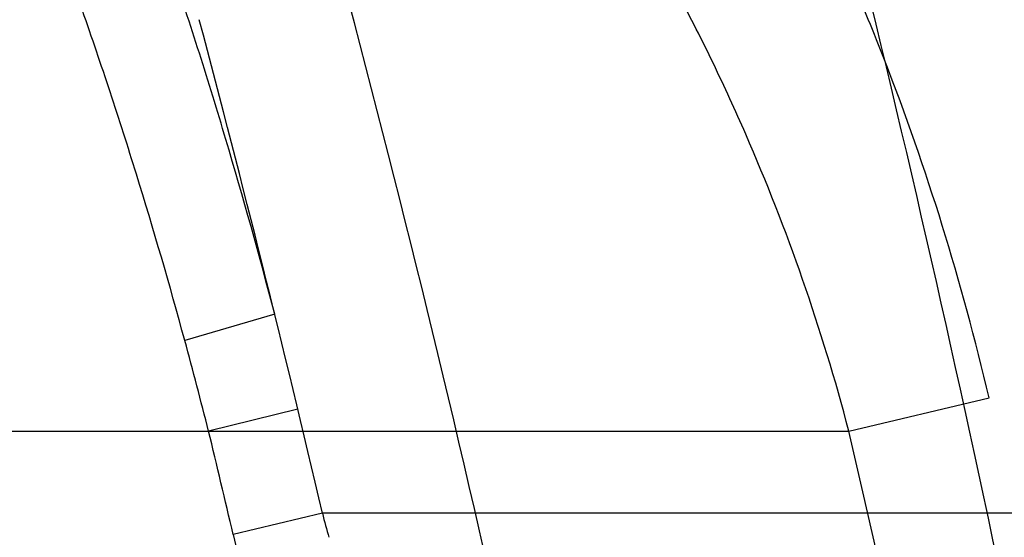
# Model space of a CAD drawing. Header units: millimetres. Extents: x 0 to 297, y 0 to 210.
# Tile 99 of 256: x 141.7184 to 141.7453, y 93.6817 to 93.6958. Entities that reach past the tile are written whole.
import ezdxf

# ---------------------------------------------------------------- set-up
doc = ezdxf.new("R2010")
doc.units = ezdxf.units.MM
doc.header["$LTSCALE"] = 16.335
doc.layers.get('0').update_dxf_attribs({"linetype": 'CONTINUOUS'})
for name, color, linetype in [('01_GLOBAL', 7, 'CONTINUOUS'), ('INTFCLR_1', 7, 'CONTINUOUS'), ('INTFCLR_144815', 7, 'CONTINUOUS')]:
    doc.layers.add(name, color=color, linetype=linetype)

msp = doc.modelspace()

# ---------------------------------------------------------------- linework, layer by layer
at = {"color": 7, "linetype": 'Continuous'}
msp.add_circle((142.5788034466, 92.2083412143), 3.42, dxfattribs=at)
at = {"color": 9, "linetype": 'Continuous'}
msp.add_arc((142.5788034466, 92.2083412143), 3.3761688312, 92.9674534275, 177.0325465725, dxfattribs=at)
at = {"layer": '01_GLOBAL', "color": 7, "linetype": 'Continuous'}
msp.add_circle((142.5788034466, 92.2083412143), 3.465, dxfattribs=at)
at = {"layer": 'INTFCLR_1', "color": 9, "linetype": 'Continuous'}
for p, q in [((141.7253905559, 93.6877906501), (141.7229346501, 93.68706587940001)), ((141.7410849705, 93.68459283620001), (141.7449178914, 93.6854962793)), ((141.7260234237, 93.68518973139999), (141.7235833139, 93.684592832)), ((141.264551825, 93.6845928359), (141.7410849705, 93.6845928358)), ((141.7266979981, 93.6823428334), (141.7242572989, 93.6817623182)), ((141.7585536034, 93.6823428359), (141.7266979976, 93.6823428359)), ((141.7242572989, 93.6817623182), (141.7244103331, 93.68110316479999))]:
    msp.add_line(p, q, dxfattribs=at)
at = {"layer": 'INTFCLR_1', "color": 6, "linetype": 'Continuous'}
for centre, radius, start, end in [((141.273551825, 93.5765928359), 0.5431065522, 270, 90.00000002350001), ((141.273551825, 93.5765928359), 0.5161422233, 270, 90.00000002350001), ((141.273551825, 93.5765928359), 0.4693968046, 12.6566595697, 15.0858372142), ((141.2740641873, 93.5765943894), 0.4648226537, 13.1501060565, 14.8652191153), ((141.7365437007, 93.6846422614), 0.0101106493, 193.1455974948, 197.0042349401)]:
    msp.add_arc(centre, radius, start, end, dxfattribs=at)
at = {"layer": 'INTFCLR_1', "color": 9, "linetype": 'Continuous'}
for centre, radius, start, end in [((141.5904248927, 93.6509878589), 0.1373333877, 14.1638873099, 15.230564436), ((141.2753516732, 93.5763671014), 0.4611121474, 13.2127445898, 13.5742858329), ((141.2778760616, 93.5765928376), 0.475632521, 346.8756062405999, 13.1243934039)]:
    msp.add_arc(centre, radius, start, end, dxfattribs=at)
for points, knots in [([(141.7564146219, 93.4086508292), (141.7574831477, 93.41155839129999), (141.7595771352, 93.4174295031), (141.7635668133, 93.42933601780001), (141.7700402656, 93.45070775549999), (141.7760428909, 93.4757920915), (141.7800065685, 93.49821100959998), (141.7816728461, 93.5096585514), (141.7825328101, 93.5162796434), (141.7845176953, 93.5329021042), (141.7865801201, 93.56130459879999), (141.786249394, 93.5948145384), (141.7846909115, 93.6165304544), (141.783710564, 93.6265576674), (141.7829887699, 93.6332267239), (141.7807586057, 93.6512265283), (141.7756949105, 93.6800492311), (141.7683980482, 93.70818923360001), (141.7631787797, 93.72489102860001), (141.7612158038, 93.7308650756), (141.7582294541, 93.7396651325), (141.7514922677, 93.75806300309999), (141.7398577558, 93.7850653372), (141.7266081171, 93.8105758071), (141.7173713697, 93.8262776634), (141.7130543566, 93.8332672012), (141.7101864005, 93.83782329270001), (141.7024300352, 93.84980584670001), (141.6894327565, 93.86819606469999), (141.6713790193, 93.8905837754), (141.6560874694, 93.9073650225), (141.64540551, 93.9180914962), (141.6394993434, 93.9237707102), (141.6313044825, 93.931429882), (141.6198341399, 93.9414587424), (141.6074179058, 93.951189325), (141.5999877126, 93.9564732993), (141.5969902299, 93.95850233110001), (141.595231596, 93.95966887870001), (141.5931919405, 93.96097975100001), (141.5909359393, 93.9623581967), (141.5889565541, 93.9634935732), (141.587260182, 93.9643827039), (141.5858677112, 93.96502951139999), (141.5847587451, 93.9654250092), (141.5839916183, 93.9656040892), (141.5833474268, 93.9655067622), (141.5832219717, 93.96490050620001), (141.5835311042, 93.9642303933), (141.5840679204, 93.963301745), (141.5849352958, 93.96213278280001), (141.5860911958, 93.9607075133), (141.587545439, 93.9590358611), (141.5892822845, 93.9571169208), (141.5909074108, 93.95536848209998), (141.5923395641, 93.9538455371), (141.5948337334, 93.9512100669), (141.5989725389, 93.94688354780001), (141.6073909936, 93.9380497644), (141.6165855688, 93.9281391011), (141.6249614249, 93.9186667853), (141.6301387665, 93.9126434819), (141.6384641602, 93.90275559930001), (141.6512098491, 93.88673181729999), (141.6679191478, 93.8634190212), (141.680013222, 93.8443873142), (141.6879313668, 93.83084055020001), (141.6933038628, 93.8213126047), (141.702572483, 93.8039212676), (141.7149508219, 93.7776586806), (141.7234902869, 93.75576266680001), (141.7274621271, 93.7444100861)], [0, 0, 0, 0, 0.0103790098, 0.0208837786, 0.0420711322, 0.08518383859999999, 0.1071959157, 0.1183352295, 0.1239409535, 0.1295662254, 0.1744257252, 0.2192335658, 0.2417179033, 0.2473538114, 0.2529901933, 0.2641930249, 0.3081221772, 0.3509242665, 0.3614865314, 0.3667493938, 0.3719931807, 0.3926229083, 0.4323809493, 0.4704125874, 0.488853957, 0.4934075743, 0.4979380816, 0.506891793, 0.541232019, 0.5733300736, 0.6031972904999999, 0.6172524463, 0.624045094, 0.6306497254, 0.6548348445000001, 0.6750681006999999, 0.6834748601, 0.6853777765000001, 0.68719583, 0.6905456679, 0.6935010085, 0.6960526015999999, 0.698191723, 0.6999112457, 0.7012080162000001, 0.7020916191, 0.7026257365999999, 0.703100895, 0.7038825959, 0.7050751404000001, 0.7066972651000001, 0.7087491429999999, 0.7112254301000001, 0.7141189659, 0.7174213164, 0.7192231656, 0.7211235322, 0.729579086, 0.7392841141, 0.7620097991, 0.7748694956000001, 0.7816475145, 0.7886215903, 0.818178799, 0.8502213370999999, 0.88468242, 0.8936821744, 0.9027945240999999, 0.9213302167, 0.9597016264, 1, 1, 1, 1]), ([(141.589474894, 93.9635928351), (141.5901302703, 93.9635927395), (141.5934664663, 93.96227294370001), (141.5972968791, 93.9600325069), (141.6010154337, 93.95769364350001), (141.6028021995, 93.9565296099), (141.6058484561, 93.95450638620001), (141.6133970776, 93.94924141), (141.6260174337, 93.93955065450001), (141.6376862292, 93.9295595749), (141.6460232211, 93.9219302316), (141.6520280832, 93.91627713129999), (141.6628847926, 93.9056050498), (141.6784293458, 93.8889099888), (141.6967876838, 93.8666341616), (141.7100118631, 93.8483278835), (141.7179037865, 93.83639944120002), (141.7208202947, 93.8318664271), (141.7252087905, 93.8249149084), (141.734595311, 93.80930459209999), (141.748064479, 93.7839377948), (141.7598995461, 93.7570716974), (141.766753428, 93.7387640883), (141.7697904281, 93.7300101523), (141.7717861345, 93.7240691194), (141.7770905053, 93.7074658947), (141.7845086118, 93.67948795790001), (141.7896594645, 93.6508151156), (141.7919274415, 93.6329110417), (141.7926613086, 93.62627893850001), (141.793657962, 93.61630821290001), (141.795242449, 93.59471460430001), (141.7955788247, 93.5613875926), (141.7934815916, 93.5331432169), (141.7914638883, 93.5166159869), (141.7905895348, 93.51003151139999), (141.788895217, 93.4986462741), (141.7848639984, 93.4763451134), (141.7787596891, 93.4513974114), (141.7721799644, 93.4301501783), (141.768123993, 93.4183101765), (141.7659952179, 93.41247182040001), (141.7649089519, 93.40958046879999)], [0, 0, 0, 0, 0.0031306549, 0.0166311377, 0.0214593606, 0.0240790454, 0.0268205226, 0.0389267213, 0.0680356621, 0.1027866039, 0.1122691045, 0.1220183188, 0.1421809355, 0.1849822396, 0.2309158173, 0.2799873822, 0.2927706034, 0.2992370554, 0.3057353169, 0.3320403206, 0.3862319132, 0.4428084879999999, 0.4721383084, 0.4795908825, 0.487069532, 0.5020757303, 0.5628487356, 0.6251729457, 0.6410612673, 0.6490543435, 0.6570463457, 0.6889269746, 0.7524526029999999, 0.8160592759, 0.8240370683, 0.8319876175, 0.8477879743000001, 0.8790177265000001, 0.9402188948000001, 0.970317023, 0.9852457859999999, 1, 1, 1, 1]), ([(141.7253905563, 93.6877906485), (141.724973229, 93.6893901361), (141.7243076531, 93.6917758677), (141.7233398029, 93.6949255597), (141.7218420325, 93.6995075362), (141.71935493, 93.70610872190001), (141.7163531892, 93.7124181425), (141.7141387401, 93.7163786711), (141.7126401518, 93.71889539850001), (141.7099336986, 93.7230254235), (141.7056479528, 93.7283995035), (141.7011888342, 93.7325606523), (141.6980236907, 93.734972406), (141.695867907, 93.73648312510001), (141.6919530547, 93.73889649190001), (141.6859110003, 93.74171273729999), (141.6801357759, 93.7434979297), (141.6761363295, 93.74444243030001), (141.6733675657, 93.74502009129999), (141.6683827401, 93.7458769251), (141.6610182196, 93.74667350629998), (141.653474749, 93.74705854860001), (141.6480509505, 93.74718271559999), (141.6448667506, 93.74721970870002), (141.6399940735, 93.7472449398), (141.6326138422, 93.74717676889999), (141.6226920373, 93.74696573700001), (141.6160338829, 93.74678616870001), (141.6126829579, 93.7466869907)], [0, 0, 0, 0, 0.0346278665, 0.051871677, 0.0690216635, 0.135606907, 0.1994957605, 0.215141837, 0.2306514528, 0.2608466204, 0.3185308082, 0.3741944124, 0.3880448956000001, 0.4018755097, 0.4293241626, 0.4842905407, 0.5409817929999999, 0.5556132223, 0.5703744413, 0.6002237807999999, 0.6615312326, 0.7254044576, 0.7584008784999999, 0.7751754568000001, 0.7921112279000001, 0.8604747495, 0.9297738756, 1, 1, 1, 1]), ([(141.7274621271, 93.7444100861), (141.7315912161, 93.73260804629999), (141.7390893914, 93.7083558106), (141.7462276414, 93.6771830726), (141.7497519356, 93.6563636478), (141.7511690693, 93.6465420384), (141.7520562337, 93.63993331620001), (141.7542266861, 93.62172821), (141.7563129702, 93.5917074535), (141.7560193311, 93.56158016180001), (141.75492511, 93.5431617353), (141.7544248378, 93.53644044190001), (141.7535799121, 93.5264371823), (141.7512498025, 93.5051367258), (141.7458257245, 93.4730218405), (141.7391945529, 93.44635307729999), (141.7346932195, 93.43104762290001), (141.7328673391, 93.4250457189), (141.7295794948, 93.4147503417), (141.7226337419, 93.3948776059), (141.7115361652, 93.3677887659), (141.7001192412, 93.3445285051), (141.6927555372, 93.3309518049), (141.6900841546, 93.32616319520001), (141.6861147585, 93.3191771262), (141.6775648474, 93.3047783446), (141.6639972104, 93.28405809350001), (141.6473654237, 93.26144055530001), (141.6353721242, 93.2466858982), (141.6284582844, 93.2385874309), (141.6258517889, 93.2355648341), (141.6214530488, 93.2305373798), (141.6133270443, 93.2214911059), (141.6044845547, 93.2120682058), (141.5965053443, 93.2037254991), (141.5917239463, 93.1987068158), (141.5879282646, 93.1946089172), (141.5854794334, 93.19177211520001), (141.5841304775, 93.1899788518), (141.5835709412, 93.18902726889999), (141.5832318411, 93.1883445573), (141.5833749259, 93.1874561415), (141.5852684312, 93.18784244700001), (141.5873513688, 93.1888408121), (141.5911230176, 93.19087984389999), (141.5947207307, 93.1931715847), (141.5976748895, 93.1951401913), (141.5995705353, 93.1964436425), (141.602756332, 93.1986733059), (141.6078515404, 93.20240372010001), (141.6149715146, 93.20793848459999), (141.62561538, 93.21669735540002), (141.6351418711, 93.22524116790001), (141.6434777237, 93.2332353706), (141.649452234, 93.23913163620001), (141.6602195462, 93.2502334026), (141.6755659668, 93.26754542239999), (141.6935858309, 93.2905631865), (141.7064887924, 93.3094194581), (141.7141583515, 93.3216829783), (141.7169899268, 93.32634221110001), (141.721250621, 93.3334910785), (141.7303494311, 93.3495428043), (141.743335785, 93.375597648), (141.7522698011, 93.3973723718), (141.7564146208, 93.40865082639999)], [0, 0, 0, 0, 0.0419354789, 0.08505031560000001, 0.1071497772, 0.1127379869, 0.1183317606, 0.1295131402, 0.1742263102, 0.2191466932, 0.230445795, 0.2361065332, 0.241751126, 0.2641147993, 0.3079545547, 0.3508736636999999, 0.3561840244, 0.3614616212, 0.3719139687, 0.3924297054, 0.4320526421, 0.4700131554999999, 0.4792642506, 0.483852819, 0.4884035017, 0.5062126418, 0.5400088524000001, 0.5714206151, 0.6003317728, 0.6037560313, 0.6071340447, 0.6137178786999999, 0.6261602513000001, 0.6479155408, 0.6570536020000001, 0.6648783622, 0.6711643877, 0.6757843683, 0.6774462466, 0.6786751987, 0.6794900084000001, 0.6799813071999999, 0.6813020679, 0.6842478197, 0.6888651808, 0.6950795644, 0.6987591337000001, 0.70073729, 0.7027989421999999, 0.7117993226, 0.7219139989, 0.7330405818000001, 0.7580265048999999, 0.7648041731, 0.7717766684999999, 0.7861782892, 0.816667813, 0.8493175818, 0.8841610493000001, 0.8932352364, 0.8978283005, 0.9024468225, 0.9211469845, 0.9596997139, 1, 1, 1, 1]), ([(141.7229346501, 93.6870658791), (141.7225203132, 93.6885902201), (141.7218596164, 93.6908635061), (141.7209005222, 93.6938639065), (141.7194166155, 93.69823298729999), (141.7169546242, 93.7045300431), (141.7139955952, 93.7105420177), (141.7118172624, 93.71431676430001), (141.7103415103, 93.7167193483), (141.7076752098, 93.7206670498), (141.7034603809, 93.7258064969), (141.6990952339, 93.7297841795), (141.6959998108, 93.7320950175), (141.6938889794, 93.73354677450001), (141.6900556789, 93.73586962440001), (141.6841506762, 93.73858959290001), (141.6785147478, 93.7403304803), (141.6746112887, 93.7412595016), (141.6719096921, 93.74183220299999), (141.6670470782, 93.7426860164), (141.6598660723, 93.74350723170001), (141.6525099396, 93.74393946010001), (141.6472212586, 93.7441077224), (141.6441167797, 93.7441727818), (141.6393662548, 93.74424232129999), (141.632170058, 93.7442490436), (141.6224934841, 93.74414930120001), (141.6159991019, 93.74404697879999), (141.61273008, 93.74398991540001)], [0, 0, 0, 0, 0.0341067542, 0.0511005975, 0.068008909, 0.1337310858, 0.1969343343, 0.2124407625, 0.2278215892, 0.257805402, 0.3152480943, 0.3708921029, 0.3847695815, 0.3986396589, 0.4261925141, 0.481455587, 0.5385040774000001, 0.553232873, 0.5680896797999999, 0.5981246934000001, 0.6597952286, 0.7240152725, 0.7571801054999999, 0.774039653, 0.7910593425, 0.8597607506, 0.9294066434, 1, 1, 1, 1]), ([(141.5894748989, 93.1895928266), (141.5892979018, 93.1895928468), (141.5888645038, 93.1896782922), (141.5888868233, 93.190457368), (141.5893505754, 93.1912589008), (141.5901524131, 93.1924502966), (141.5913747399, 93.19393289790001), (141.5929802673, 93.19575471), (141.5949656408, 93.1978911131), (141.5971947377, 93.2002239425), (141.5996190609, 93.2027196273), (141.6031782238, 93.2063557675), (141.6105296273, 93.21384324), (141.6195432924, 93.22320786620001), (141.6278287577, 93.2322027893), (141.6323134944, 93.2372021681), (141.6349707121, 93.240207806), (141.642015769, 93.24825737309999), (141.6542358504, 93.2629238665), (141.6711890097, 93.2854196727), (141.6850238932, 93.3060388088), (141.6937443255, 93.3203727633), (141.6977917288, 93.32732574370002), (141.7005148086, 93.332090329), (141.7080176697, 93.34559306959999), (141.7196527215, 93.3687304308), (141.7309710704, 93.39569854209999), (141.7380553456, 93.41548603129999), (141.7414080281, 93.4257353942), (141.74326968, 93.43170979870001), (141.7478571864, 93.44693850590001), (141.754617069, 93.4734775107), (141.7601493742, 93.50545404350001), (141.7625257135, 93.5266628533), (141.7633872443, 93.5366215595), (141.7638973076, 93.5433123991), (141.7650129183, 93.56164671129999), (141.7653124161, 93.591641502), (141.7631848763, 93.6215275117), (141.7609722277, 93.63964749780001), (141.7600677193, 93.64622607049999), (141.758622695, 93.65600410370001), (141.7550282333, 93.6767350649), (141.7477475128, 93.7077732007), (141.7401050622, 93.7319029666), (141.7358975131, 93.7436438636)], [0, 0, 0, 0, 0.0008731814, 0.0017184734, 0.0032338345, 0.0055641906, 0.008732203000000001, 0.0127298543, 0.0175349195, 0.0231216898, 0.028646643, 0.0346996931, 0.0482229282, 0.0804128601, 0.09881585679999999, 0.1085510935, 0.1135452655, 0.1186072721, 0.1613234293, 0.207686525, 0.2575125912, 0.2837456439, 0.2904463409, 0.297201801, 0.3108185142, 0.3666506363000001, 0.4248611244, 0.4549770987, 0.470314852, 0.4780577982, 0.4858479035, 0.548777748, 0.6130125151, 0.6457681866, 0.6540348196, 0.6623247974, 0.6788712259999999, 0.7446474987, 0.8101274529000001, 0.8265054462, 0.8346996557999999, 0.8428862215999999, 0.8752668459, 0.9384715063, 1, 1, 1, 1]), ([(141.7449178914, 93.6854962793), (141.7445486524, 93.6870835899), (141.7437011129, 93.6902022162), (141.7423787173, 93.694001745), (141.7411714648, 93.6969382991), (141.7398904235, 93.69975635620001), (141.7381353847, 93.703095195), (141.736149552, 93.70622191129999), (141.7344440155, 93.7085443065), (141.7318779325, 93.71171622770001), (141.7289807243, 93.7145423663), (141.7258063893, 93.7168923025), (141.7236874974, 93.71829130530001), (141.7198488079, 93.7204088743), (141.7157062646, 93.721909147), (141.7120515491, 93.72277845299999), (141.7095364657, 93.7232666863), (141.7049750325, 93.723859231), (141.7010060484, 93.7239502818), (141.6983405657, 93.72387709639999)], [0, 0, 0, 0, 0.0736783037, 0.1459642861, 0.18172594, 0.2171910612, 0.2858878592, 0.3520712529, 0.3844359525, 0.4161009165, 0.5365327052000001, 0.5657771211, 0.5946184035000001, 0.6512644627, 0.7636610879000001, 0.7922337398, 0.8211066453, 0.8794481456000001, 1, 1, 1, 1]), ([(141.7410849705, 93.68459283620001), (141.7407177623, 93.6859891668), (141.7398784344, 93.68873430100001), (141.7385775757, 93.69206755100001), (141.7373956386, 93.6946443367), (141.7361380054, 93.69712486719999), (141.7344170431, 93.7000653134), (141.7324811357, 93.7028097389), (141.7308218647, 93.704848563), (141.7283055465, 93.7076614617), (141.7254838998, 93.71014752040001), (141.7224238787, 93.71220603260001), (141.7203653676, 93.7134462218), (141.7166282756, 93.7153293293), (141.7126306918, 93.7166576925), (141.709107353, 93.7174420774), (141.706676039, 93.71788315), (141.7022708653, 93.7184343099), (141.6984415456, 93.7185380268), (141.6958671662, 93.7184930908)], [0, 0, 0, 0, 0.0701429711, 0.1392985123, 0.1736599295, 0.2078369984, 0.2743812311, 0.3389829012, 0.370778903, 0.4020358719, 0.5223382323, 0.5518983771, 0.5811774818, 0.6390375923, 0.7549036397, 0.7844765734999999, 0.8144030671, 0.8749126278, 1, 1, 1, 1])]:
    msp.add_open_spline(points, degree=3, knots=knots, dxfattribs=at)
at = {"layer": 'INTFCLR_1', "color": 6, "linetype": 'Continuous'}
for points, knots in [([(141.6277114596, 93.9635928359), (141.62722335, 93.9635928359), (141.6272941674, 93.9616186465), (141.6286240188, 93.9602168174), (141.6303773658, 93.9574436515), (141.6330579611, 93.9541787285), (141.636536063, 93.9498851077), (141.6409148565, 93.9446589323), (141.6460561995, 93.938503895), (141.6515635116, 93.9318371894), (141.6570035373, 93.92513003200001), (141.6620669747, 93.9187433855), (141.6667156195, 93.9127488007), (141.6709428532, 93.907173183), (141.6747632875, 93.9020253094), (141.678203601, 93.89729346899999), (141.6812975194, 93.892957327), (141.684076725, 93.8889918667), (141.6865629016, 93.8853864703), (141.6887839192, 93.8821174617), (141.6907670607, 93.879157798), (141.6925435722, 93.87647309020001), (141.6941233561, 93.874058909), (141.6955259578, 93.8718932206), (141.6967707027, 93.86995357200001), (141.6978866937, 93.8681999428), (141.6988796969, 93.86662771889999), (141.6997620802, 93.86522135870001), (141.7005836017, 93.8639042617), (141.7014128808, 93.86256652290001), (141.7023097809, 93.86111046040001), (141.7032931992, 93.8595026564), (141.7043734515, 93.85772284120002), (141.7055619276, 93.8557478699), (141.706875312, 93.8535443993), (141.7083246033, 93.8510862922), (141.7099237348, 93.84834019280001), (141.7116817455, 93.8452798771), (141.7136163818, 93.8418602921), (141.7157436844, 93.8380349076), (141.7180830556, 93.833744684), (141.7206593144, 93.82891480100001), (141.7234900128, 93.82347305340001), (141.726590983, 93.8173359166), (141.7299816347, 93.810401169), (141.7336899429, 93.8025259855), (141.7377398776, 93.7935382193), (141.7421529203, 93.78321811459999), (141.7469453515, 93.7713014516), (141.7521299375, 93.7574106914), (141.7576364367, 93.74122679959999), (141.7631009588, 93.7231958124), (141.7681397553, 93.7040775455), (141.7724835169, 93.68473862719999), (141.7760959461, 93.6653468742), (141.7789762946, 93.645979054), (141.7811396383, 93.6266321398), (141.78259316, 93.6073517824), (141.7833500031, 93.5881192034), (141.7834187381, 93.5689647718), (141.782807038, 93.54987085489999), (141.7815194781, 93.5308399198), (141.7795595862, 93.51188722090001), (141.7769236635, 93.4929746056), (141.7736112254, 93.47412732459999), (141.7696058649, 93.4553044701), (141.7649044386, 93.43652991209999), (141.7595680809, 93.41806413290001), (141.7539109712, 93.4008043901), (141.7483372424, 93.3854818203), (141.7431614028, 93.3723954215), (141.7384031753, 93.3611505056), (141.7340415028, 93.3514143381), (141.7300563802, 93.34293319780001), (141.7264192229, 93.3354991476), (141.7231040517, 93.3289574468), (141.7200858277, 93.32318225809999), (141.7173473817, 93.3180790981), (141.7148681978, 93.3135654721), (141.7126227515, 93.30956018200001), (141.7105887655, 93.305996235), (141.7087453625, 93.3028169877), (141.7070795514, 93.29998482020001), (141.705579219, 93.29746570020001), (141.7042282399, 93.2952218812), (141.7030062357, 93.2932118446), (141.701896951, 93.29140311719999), (141.7008702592, 93.2897422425), (141.6998448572, 93.28809591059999), (141.698741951, 93.2863382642), (141.697495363, 93.2843681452), (141.6960930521, 93.28217288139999), (141.6945138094, 93.27972619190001), (141.6927331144, 93.2769994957), (141.6907308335, 93.2739717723), (141.6884841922, 93.27062245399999), (141.6859642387, 93.26692415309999), (141.6831423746, 93.2628508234), (141.6799866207, 93.2583791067), (141.6764721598, 93.2534967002), (141.6725652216, 93.248182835), (141.668231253, 93.2424190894), (141.6634587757, 93.2362207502), (141.6582464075, 93.2296072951), (141.6526341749, 93.2226555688), (141.646910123, 93.21570810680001), (141.6415439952, 93.20927720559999), (141.6369559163, 93.20380754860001), (141.633315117, 93.19932400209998), (141.6305101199, 93.19592415), (141.6286771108, 93.1930397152), (141.6273060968, 93.1916061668), (141.6272194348, 93.1895928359), (141.6277114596, 93.1895928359)], [0, 0, 0, 0, 0.0017146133, 0.0041239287, 0.0077631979, 0.0127375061, 0.019147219, 0.0271011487, 0.0367138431, 0.0473099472, 0.0574795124, 0.0670486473, 0.07593967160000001, 0.0841262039, 0.0916267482, 0.0984583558, 0.1046766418, 0.1103381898, 0.1154683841, 0.1200606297, 0.1242209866, 0.1279830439, 0.1313690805, 0.1343557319, 0.1370466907, 0.1394649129, 0.141657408, 0.1435788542, 0.1452969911, 0.147110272, 0.1491076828, 0.1513042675, 0.1537308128, 0.1564212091, 0.1594011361, 0.1627417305, 0.1664450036, 0.1705638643, 0.1751393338, 0.1802462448, 0.1859394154, 0.1923045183, 0.1994748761, 0.2074861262, 0.2164579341, 0.2265900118, 0.2380620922, 0.2510852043, 0.2660147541, 0.2831767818, 0.3031618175, 0.3260557, 0.3493456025, 0.3725974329, 0.3956655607, 0.4186206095, 0.4413650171, 0.4640353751, 0.4865253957, 0.5089623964, 0.531306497, 0.5536180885, 0.5759523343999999, 0.598223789, 0.6206818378, 0.6431588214, 0.6658101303, 0.6886542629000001, 0.710664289, 0.7296002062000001, 0.7459208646, 0.7600932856, 0.7724882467, 0.7833944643, 0.793008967, 0.8015592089, 0.8091555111, 0.8158987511, 0.8219029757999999, 0.8272448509, 0.832028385, 0.8363175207, 0.8401542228, 0.8435703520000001, 0.8466171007, 0.8493545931, 0.8518335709, 0.8540704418, 0.8562135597, 0.8586467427, 0.8613594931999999, 0.864403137, 0.8677972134, 0.87158895, 0.8758429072, 0.8805481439, 0.8857559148, 0.8915631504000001, 0.8979547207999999, 0.9049814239, 0.9126947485, 0.9211229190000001, 0.9303127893, 0.9401736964, 0.9507020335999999, 0.9616958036, 0.9717974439, 0.9801138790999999, 0.9868020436, 0.9920080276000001, 0.9957951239, 0.9982716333, 1, 1, 1, 1]), ([(141.6277114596, 93.1895928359), (141.628171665, 93.1895928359), (141.6293857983, 93.19006169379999), (141.6315047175, 93.19118839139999), (141.6344755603, 93.1931057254), (141.6382959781, 93.1958294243), (141.6430293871, 93.1994736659), (141.6486619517, 93.204090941), (141.6548706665, 93.2094848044), (141.6611699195, 93.2152477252), (141.6671157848, 93.2209450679), (141.6725640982, 93.22637349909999), (141.6775235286, 93.2314965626), (141.6820174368, 93.23628843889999), (141.6860792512, 93.24074344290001), (141.6897364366, 93.2448601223), (141.6930192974, 93.248641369), (141.695970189, 93.25211257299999), (141.6986132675, 93.2552811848), (141.7009775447, 93.25816358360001), (141.7030883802, 93.2607771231), (141.7049778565, 93.2631493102), (141.7066938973, 93.26533073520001), (141.7083843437, 93.267503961), (141.7101852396, 93.2698473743), (141.7120971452, 93.2723692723), (141.7139888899, 93.2749001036), (141.7158471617, 93.2774191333), (141.7177807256, 93.2800762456), (141.719921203, 93.2830619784), (141.7223135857, 93.2864552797), (141.7249869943, 93.2903210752), (141.7279695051, 93.29472983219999), (141.7312859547, 93.2997545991), (141.7349620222, 93.3054853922), (141.739037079, 93.3120481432), (141.7435494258, 93.3195877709), (141.7485344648, 93.32828125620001), (141.7540294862, 93.3383627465), (141.760066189, 93.3501066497), (141.766684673, 93.36392390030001), (141.7737557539, 93.3800111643), (141.780825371, 93.39786298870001), (141.7874356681, 93.4166847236), (141.7933066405, 93.4357633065), (141.7983875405, 93.454912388), (141.8026952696, 93.4741114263), (141.8062277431, 93.4932588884), (141.8090134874, 93.5124067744), (141.811058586, 93.53147350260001), (141.8123825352, 93.5504894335), (141.8129971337, 93.5694357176), (141.8129122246, 93.5883156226), (141.8121342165, 93.6071403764), (141.8106673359, 93.62589803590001), (141.8085112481, 93.6445966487), (141.8056642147, 93.6632334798), (141.8021262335, 93.68178000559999), (141.7978831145, 93.7002777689), (141.7929277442, 93.71870359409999), (141.7872355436, 93.7370788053), (141.7808222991, 93.75530999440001), (141.7739442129, 93.77270942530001), (141.7670434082, 93.78846903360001), (141.7605810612, 93.8020326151), (141.7546880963, 93.8135696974), (141.7493295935, 93.823472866), (141.7444701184, 93.8320171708), (141.7400702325, 93.83943301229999), (141.7360941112, 93.8458959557), (141.7325006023, 93.8515538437), (141.7292596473, 93.8565142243), (141.726339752, 93.8608753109), (141.7237187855, 93.86470654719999), (141.7213647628, 93.8680818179), (141.7192605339, 93.87104888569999), (141.717372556, 93.87367216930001), (141.7156764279, 93.8759981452), (141.7140548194, 93.87819543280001), (141.7123690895, 93.88045363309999), (141.7105117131, 93.88291035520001), (141.7085985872, 93.8854056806), (141.7066793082, 93.8878747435), (141.7047357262, 93.8903431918), (141.7026024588, 93.8930148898), (141.7002196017, 93.8959525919), (141.69755058, 93.8991866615), (141.6945697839, 93.9027308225), (141.6912418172, 93.90660370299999), (141.6875371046, 93.9108152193), (141.6834171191, 93.91537787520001), (141.6788518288, 93.92028969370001), (141.6738154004, 93.9255385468), (141.6682758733, 93.9311042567), (141.6622344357, 93.93693821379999), (141.6557918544, 93.9428789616), (141.6493931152, 93.94847737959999), (141.6435362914, 93.95331061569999), (141.6386043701, 93.9571286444), (141.6346411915, 93.9599686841), (141.6315795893, 93.9619541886), (141.6294126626, 93.96311226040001), (141.6281767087, 93.9635928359), (141.6277114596, 93.9635928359)], [0, 0, 0, 0, 0.0015510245, 0.0042404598, 0.008161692, 0.0134191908, 0.0200669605, 0.0282845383, 0.0379646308, 0.04778133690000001, 0.0570562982, 0.0657163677, 0.0737008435, 0.0810864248, 0.08785639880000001, 0.09401872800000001, 0.09964461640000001, 0.1047327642, 0.1093734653, 0.1135510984, 0.1172970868, 0.1206958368, 0.1237721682, 0.1266512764, 0.1299751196, 0.1337328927, 0.1373171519, 0.1406241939, 0.1442827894, 0.1483924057, 0.1530055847, 0.1582756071, 0.1642330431, 0.1709447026, 0.1785661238, 0.1871788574, 0.1969791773, 0.2081785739, 0.2209513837, 0.2356728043, 0.2526768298, 0.2725784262, 0.2948857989, 0.3173719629, 0.3397942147, 0.362144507, 0.3841260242, 0.4060931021, 0.4277499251, 0.4493238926, 0.4707068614, 0.4919794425, 0.5131973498, 0.5343237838, 0.5554641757, 0.5765947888, 0.5977467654, 0.6189899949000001, 0.6402145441, 0.6616941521, 0.6832817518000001, 0.7050322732, 0.7268136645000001, 0.7463228, 0.7630041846, 0.7774428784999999, 0.7899800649, 0.8009502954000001, 0.8105690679, 0.8190401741, 0.8265233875, 0.8331581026, 0.8390096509, 0.8442114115, 0.8488026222, 0.8528784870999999, 0.8564706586, 0.8596954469, 0.8625805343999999, 0.8656744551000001, 0.8691928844, 0.8729603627, 0.8762716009, 0.879732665, 0.8835489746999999, 0.8877941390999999, 0.8924809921, 0.8976810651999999, 0.9034017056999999, 0.9096904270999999, 0.916584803, 0.9241199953, 0.932290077, 0.9411002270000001, 0.9505839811, 0.960593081, 0.9706330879, 0.9792338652, 0.9861845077, 0.991642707, 0.9956806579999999, 0.9984319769, 1, 1, 1, 1])]:
    msp.add_open_spline(points, degree=3, knots=knots, dxfattribs=at)
at = {"layer": 'INTFCLR_144815', "color": 6, "linetype": 'Continuous'}
for radius in [0.5743020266, 0.5472855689]:
    msp.add_circle((141.273551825, 93.5765928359), radius, dxfattribs=at)
for radius, start, end in [(0.7917112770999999, 313.9937911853, 154.5150993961), (0.7647112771, 312.9543589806, 154.5144414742), (0.73941501, 282.2440355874, 71.2863570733), (0.5834285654, 308.490992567, 51.50900743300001), (0.6104450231, 316.9838592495, 43.0161407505), (0.5760164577, 313.9992414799, 46.00075850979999)]:
    msp.add_arc((141.273551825, 93.5765928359), radius, start, end, dxfattribs=at)
at = {"layer": 'INTFCLR_144815', "color": 9, "linetype": 'Continuous'}
for centre, radius, start, end in [((141.273551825, 93.5765928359), 0.7345008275, 292.4997540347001, 54.0964566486), ((141.2735550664, 93.5765943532), 0.6625959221, 292.4997540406, 54.09645665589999), ((141.2735749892, 93.5765983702), 0.6513931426, 311.2505121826, 48.7494878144), ((141.2735518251, 93.5765928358), 0.5937131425, 314.0862202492, 45.9137797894), ((141.273551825, 93.5765928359), 0.5795156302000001, 313.8592910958, 46.1407088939), ((141.273551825, 93.5765928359), 0.5757241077, 314.0319604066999, 45.9680396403)]:
    msp.add_arc(centre, radius, start, end, dxfattribs=at)
at = {"layer": 'INTFCLR_144815', "color": 6, "linetype": 'Continuous'}
for points, knots in [([(141.8173538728, 93.5765928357), (141.8173538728, 93.5794212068), (141.8173118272, 93.58507865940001), (141.8171225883, 93.5935644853), (141.8168070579, 93.60205032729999), (141.8163650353, 93.6105362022), (141.8157962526, 93.61902194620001), (141.8151003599, 93.62750751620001), (141.8142769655, 93.63599250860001), (141.8133255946, 93.64447672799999), (141.8122457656, 93.6529594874), (141.8110369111, 93.66144038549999), (141.8096985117, 93.66991834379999), (141.8082299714, 93.6783925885), (141.8066308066, 93.6868615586), (141.8049004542, 93.6953240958), (141.8030385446, 93.70377809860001), (141.80104466, 93.7122218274), (141.7989186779, 93.72065246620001), (141.7966604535, 93.7290675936), (141.7942702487, 93.73746360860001), (141.7917483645, 93.74583724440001), (141.789095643, 93.7541839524), (141.7863130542, 93.762499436), (141.7834022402, 93.7707781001), (141.7803651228, 93.77901440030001), (141.7772043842, 93.7872016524), (141.7739232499, 93.79533281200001), (141.7705257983, 93.8033998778), (141.767016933, 93.8113941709), (141.763402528, 93.81930619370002), (141.7596895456, 93.82712558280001), (141.7558861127, 93.83484115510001), (141.7520015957, 93.8424409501), (141.7480466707, 93.84991227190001), (141.744033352, 93.8572417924), (141.7399749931, 93.86441567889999), (141.7358862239, 93.87141979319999), (141.7317828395, 93.8782399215), (141.7276816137, 93.8848620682), (141.7236000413, 93.8912727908), (141.7195560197, 93.89745955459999), (141.7155674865, 93.9034110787), (141.7116520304, 93.9091176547), (141.7078264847, 93.9145714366), (141.7041065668, 93.91976662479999), (141.7005065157, 93.9246996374), (141.6970389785, 93.92936893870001), (141.6937149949, 93.93377478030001), (141.690544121, 93.9379188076), (141.6875338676, 93.941804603), (141.6846894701, 93.9454377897), (141.6820136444, 93.94882619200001), (141.6795073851, 93.95197874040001), (141.6771704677, 93.9549048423), (141.6750020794, 93.95761363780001), (141.6730008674, 93.9601140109), (141.6711651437, 93.962414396), (141.669493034, 93.9645226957), (141.6679826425, 93.96644604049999), (141.666632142, 93.9681910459), (141.6654391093, 93.9697636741), (141.6644023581, 93.97117020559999), (141.6635160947, 93.972414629), (141.6627882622, 93.97350604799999), (141.6621863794, 93.9744363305), (141.6617182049, 93.9753981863), (141.6610997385, 93.9761994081), (141.6615040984, 93.97708787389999), (141.6617698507, 93.97709267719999)], [0, 0, 0, 0, 0.0193136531, 0.0386315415, 0.05795820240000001, 0.0772974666, 0.0966541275, 0.1160313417, 0.1354339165, 0.1548642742, 0.1743271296, 0.1938240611, 0.2133596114, 0.2329339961, 0.2525510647, 0.2722100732, 0.2919141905, 0.3116608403, 0.3314519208, 0.351283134, 0.3711547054, 0.3910601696, 0.4109974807, 0.4309575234, 0.4509352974, 0.4709189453, 0.4908990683, 0.5108615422, 0.5307908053, 0.5506690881, 0.5704756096, 0.5901867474, 0.6097758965, 0.6292133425, 0.6484663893, 0.6674992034, 0.6862731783, 0.7047472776, 0.7228785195, 0.7406226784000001, 0.7579352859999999, 0.7747726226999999, 0.7910927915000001, 0.8068568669, 0.8220298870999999, 0.8365818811, 0.8504883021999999, 0.8637310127, 0.8762964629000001, 0.8881752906, 0.8993620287, 0.9098612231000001, 0.9196832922, 0.928844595, 0.9373624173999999, 0.9452545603, 0.952538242, 0.9592315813, 0.9653514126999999, 0.970913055, 0.9759307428, 0.980418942, 0.9843915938, 0.9878631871, 0.9908472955, 0.9933569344, 0.9954053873, 0.9981850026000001, 1, 1, 1, 1]), ([(141.6746009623, 93.1760929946), (141.6743294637, 93.1760979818), (141.6739346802, 93.1770195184), (141.6745467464, 93.1778388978), (141.6750158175, 93.17883374), (141.6756162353, 93.1797931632), (141.6763427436, 93.18091902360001), (141.6772268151, 93.1822020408), (141.6782605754, 93.1836515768), (141.6794495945, 93.1852715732), (141.6807951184, 93.18706860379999), (141.6822994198, 93.18904864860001), (141.6839649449, 93.1912193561), (141.6857956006, 93.1935906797), (141.6877946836, 93.1961725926), (141.6899625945, 93.1989721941), (141.6922956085, 93.2019921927), (141.6947877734, 93.2052332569), (141.6974360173, 93.20870055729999), (141.7002434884, 93.21240829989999), (141.7032142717, 93.2163732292), (141.7063442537, 93.22060254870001), (141.7096232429, 93.2250961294), (141.7130388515, 93.22985135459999), (141.7165811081, 93.2348694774), (141.7202374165, 93.2401484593), (141.7239937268, 93.2456843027), (141.7278347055, 93.251470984), (141.731743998, 93.2575005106), (141.735704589, 93.26376313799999), (141.7396991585, 93.2702476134), (141.7437104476, 93.2769414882), (141.7477216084, 93.28383147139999), (141.7517165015, 93.2909037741), (141.7556799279, 93.2981444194), (141.7595977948, 93.3055395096), (141.7634572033, 93.3130754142), (141.767246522, 93.3207389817), (141.7709553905, 93.32851766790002), (141.7745746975, 93.3363996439), (141.7780965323, 93.3443738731), (141.7815140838, 93.35243008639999), (141.7848215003, 93.3605586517), (141.7880144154, 93.3687521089), (141.7910827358, 93.3769863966), (141.7940232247, 93.38525192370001), (141.7968372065, 93.39355072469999), (141.7995279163, 93.40189302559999), (141.8020958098, 93.4102817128), (141.8045374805, 93.4187064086), (141.8068514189, 93.42716225), (141.8090350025, 93.4356385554), (141.811086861, 93.444127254), (141.8130074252, 93.4526268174), (141.8147973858, 93.4611370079), (141.8164574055, 93.4696578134), (141.8179878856, 93.4781882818), (141.8193889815, 93.4867260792), (141.8206608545, 93.49526836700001), (141.8218038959, 93.5038134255), (141.8228186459, 93.5123607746), (141.8237055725, 93.5209097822), (141.8244651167, 93.5294599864), (141.8250976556, 93.5380107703), (141.8256035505, 93.54656205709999), (141.825983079, 93.55511352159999), (141.8262364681, 93.5636652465), (141.8263638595, 93.57221696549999), (141.8263653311, 93.5807687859), (141.8262408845, 93.58932047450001), (141.825990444, 93.5978721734), (141.8256138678, 93.6064236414), (141.8251109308, 93.61497493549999), (141.8244813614, 93.6235256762), (141.8237248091, 93.6320757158), (141.8228408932, 93.64062454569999), (141.821829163, 93.64917180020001), (141.8206891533, 93.6577167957), (141.8194203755, 93.6662587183), (141.8180223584, 93.67479645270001), (141.8164946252, 93.6833288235), (141.8148367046, 93.6918545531), (141.8130483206, 93.7003713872), (141.8111294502, 93.708876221), (141.8090801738, 93.7173660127), (141.8069004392, 93.7258386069), (141.8045900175, 93.7342926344), (141.8021489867, 93.7427256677), (141.7995780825, 93.7511333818), (141.7968786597, 93.7595102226), (141.794052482, 93.76785030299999), (141.7911015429, 93.7761479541), (141.7880284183, 93.78439680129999), (141.7848363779, 93.7925896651), (141.7815294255, 93.8007186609), (141.7781123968, 93.8087751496), (141.7745910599, 93.8167496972), (141.7709722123, 93.8246320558), (141.7672637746, 93.83241116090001), (141.7634748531, 93.84007518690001), (141.7596157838, 93.8476116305), (141.7556981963, 93.85500733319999), (141.7517349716, 93.8622486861), (141.7477402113, 93.8693217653), (141.7437291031, 93.8762126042), (141.7397177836, 93.8829074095), (141.7357230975, 93.8893928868), (141.7317622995, 93.8956565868), (141.7278527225, 93.90168723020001), (141.7240113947, 93.9074750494), (141.7202546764, 93.9130120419), (141.7165979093, 93.9182921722), (141.7130551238, 93.92331147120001), (141.7096387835, 93.92806808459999), (141.7063596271, 93.93256220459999), (141.7032265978, 93.9367959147), (141.7002468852, 93.9407729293), (141.6974259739, 93.9444983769), (141.6947677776, 93.947978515), (141.6922747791, 93.9512204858), (141.689948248, 93.9542320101), (141.6877884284, 93.957021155), (141.6857947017, 93.9595961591), (141.6839658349, 93.96196516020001), (141.6823001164, 93.9641361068), (141.6807955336, 93.9661165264), (141.6794499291, 93.96791362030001), (141.6782609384, 93.9695336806), (141.6772266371, 93.97098359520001), (141.6763438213, 93.9722659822), (141.6756133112, 93.9733940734), (141.6750243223, 93.9743472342), (141.6745991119, 93.9751992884), (141.6741632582, 93.9759468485), (141.6741898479, 93.9770851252), (141.6746009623, 93.97709267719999)], [0, 0, 0, 0, 0.0009311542, 0.0023661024, 0.0034197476, 0.004708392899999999, 0.006238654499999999, 0.0080169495, 0.0100497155, 0.0123440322, 0.0149074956, 0.0177478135, 0.0208710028, 0.0242896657, 0.0280205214, 0.0320682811, 0.0364316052, 0.0411066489, 0.04608797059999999, 0.0513925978, 0.0570544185, 0.0630770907, 0.069434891, 0.0761294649, 0.08315356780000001, 0.09049758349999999, 0.0981493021, 0.1060937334, 0.1143137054, 0.1227901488, 0.1315025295, 0.1404294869, 0.1495493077, 0.1588404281, 0.1682819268, 0.1778537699, 0.1875370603, 0.197314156, 0.207168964, 0.217086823, 0.2270545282, 0.2370604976, 0.2470942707, 0.2571461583, 0.2672135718, 0.2772260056, 0.2872285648, 0.2972614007, 0.3072826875, 0.3173107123, 0.3273382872, 0.3373435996, 0.3473246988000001, 0.3572841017, 0.367223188, 0.3771444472, 0.387051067, 0.3969410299, 0.4068119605, 0.4166652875, 0.4265028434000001, 0.4363264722, 0.4461370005, 0.4559367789, 0.4657270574, 0.4755104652, 0.4852884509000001, 0.4950636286, 0.5048374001, 0.5146124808, 0.5243903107, 0.5341735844, 0.5439637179, 0.5537632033, 0.5635732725, 0.5733961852, 0.5832332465, 0.5930862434, 0.6029564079, 0.6128446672, 0.6227518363, 0.6326790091, 0.6426268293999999, 0.6525927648, 0.6625749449, 0.6725742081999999, 0.6825911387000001, 0.6926266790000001, 0.7026779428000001, 0.7127386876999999, 0.7228052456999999, 0.7328732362, 0.7429368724, 0.7529895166, 0.7630233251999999, 0.7730292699, 0.7829971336, 0.7929151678, 0.8027701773, 0.8125475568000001, 0.8222311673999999, 0.8318035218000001, 0.8412455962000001, 0.8505374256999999, 0.8596580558, 0.8685859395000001, 0.8772993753, 0.8857769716, 0.8939982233, 0.9019439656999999, 0.9095970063, 0.9169424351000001, 0.9239679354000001, 0.9306640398, 0.9370242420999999, 0.9430448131, 0.9487246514, 0.9540648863, 0.9590688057, 0.9637413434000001, 0.9680887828, 0.9721183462, 0.9758379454, 0.9792560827, 0.9823810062, 0.9852211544, 0.9877847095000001, 0.9900792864, 0.992112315, 0.993890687, 0.995421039, 0.9967097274, 0.9977633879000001, 0.9985900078, 1, 1, 1, 1]), ([(141.6367999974, 93.9635928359), (141.6364399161, 93.9635928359), (141.6363255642, 93.96223278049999), (141.6372569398, 93.961163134), (141.63838536, 93.9592337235), (141.640177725, 93.9569395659), (141.6424921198, 93.95397263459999), (141.6453817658, 93.950439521), (141.6488464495, 93.9462393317), (141.6528933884, 93.9413522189), (141.6575677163, 93.93566622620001), (141.6628623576, 93.9291331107), (141.6687637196, 93.92169221), (141.6752395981, 93.91329443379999), (141.6822044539, 93.9039472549), (141.6895907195, 93.89362696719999), (141.6972639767, 93.88240246), (141.7051198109, 93.8703058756), (141.7130153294, 93.8574437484), (141.7208404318, 93.84389146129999), (141.7284773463, 93.82976390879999), (141.7358420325, 93.8151435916), (141.7428534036, 93.8001349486), (141.7494631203, 93.78480120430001), (141.755622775, 93.7692287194), (141.7613102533, 93.75346066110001), (141.7665038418, 93.7375560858), (141.7711928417, 93.7215559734), (141.7753772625, 93.70547850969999), (141.7790480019, 93.6893825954), (141.7822197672, 93.6732368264), (141.7848866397, 93.6571045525), (141.7870606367, 93.6409506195), (141.7887417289, 93.6248260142), (141.7899368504, 93.6087188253), (141.7906506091, 93.59264376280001), (141.7908088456, 93.5819393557), (141.7908088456, 93.5765928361)], [0, 0, 0, 0, 0.0025344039, 0.005901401, 0.0109295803, 0.0177704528, 0.0265540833, 0.0373505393, 0.04991676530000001, 0.0648695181, 0.0820131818, 0.1017234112, 0.1240566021, 0.1488553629, 0.1763609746, 0.2060970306, 0.2381748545, 0.2720515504, 0.3076064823, 0.3443876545, 0.3821831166, 0.4206251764, 0.4595934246, 0.4987613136, 0.5381325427, 0.5774437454, 0.6167240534, 0.6558745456, 0.6947773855, 0.7336358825, 0.7720551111, 0.8105726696, 0.8487051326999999, 0.8867612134, 0.9246626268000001, 0.9623689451, 1, 1, 1, 1]), ([(141.6876600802, 93.9635928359), (141.6873876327, 93.9635928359), (141.6869901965, 93.9626640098), (141.6875708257, 93.9618304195), (141.6880138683, 93.96081402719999), (141.6885845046, 93.9598337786), (141.6892758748, 93.95868324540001), (141.6901180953, 93.95737211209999), (141.6911032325, 93.9558912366), (141.6922361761, 93.95423713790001), (141.693517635, 93.95240368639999), (141.6949495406, 93.9503850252), (141.696533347, 93.9481745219), (141.6982702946, 93.94576541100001), (141.7001613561, 93.9431504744), (141.702206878, 93.9403225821), (141.7044067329, 93.93727439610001), (141.7067598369, 93.9339990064), (141.7092643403, 93.9304896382), (141.7119171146, 93.9267403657), (141.7147138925, 93.9227459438), (141.7176489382, 93.9185023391), (141.7207150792, 93.9140067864), (141.7239035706, 93.9092581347), (141.7272041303, 93.90425699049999), (141.7306050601, 93.8990057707), (141.7340933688, 93.8935087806), (141.737654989, 93.8877721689), (141.7412750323, 93.881803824), (141.7449380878, 93.87561318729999), (141.7486285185, 93.8692110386), (141.7523307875, 93.8626091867), (141.7560297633, 93.8558201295), (141.759710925, 93.848856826), (141.7633605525, 93.841732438), (141.7669658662, 93.83446010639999), (141.7705151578, 93.82705267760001), (141.7739978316, 93.81952255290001), (141.7774044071, 93.81188158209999), (141.7807265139, 93.8041409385), (141.7839568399, 93.7963110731), (141.7870890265, 93.7884017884), (141.7901177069, 93.7804219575), (141.7930382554, 93.77237995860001), (141.7958469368, 93.7642830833), (141.7985405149, 93.75613842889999), (141.8011165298, 93.74795190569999), (141.8035728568, 93.7397293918), (141.8059080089, 93.7314755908), (141.8081207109, 93.7231952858), (141.8102101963, 93.71489212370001), (141.8121758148, 93.70656992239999), (141.814017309, 93.698231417), (141.8157344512, 93.6898796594), (141.8173273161, 93.68151664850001), (141.8187959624, 93.67314474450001), (141.8201406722, 93.66476527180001), (141.8213616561, 93.6563800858), (141.8224592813, 93.6479900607), (141.823433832, 93.6395966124), (141.8242856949, 93.6312001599), (141.8250151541, 93.62280178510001), (141.8256225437, 93.6144016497), (141.8261081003, 93.60600059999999), (141.8264720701, 93.59759857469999), (141.826714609, 93.58919624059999), (141.8268358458, 93.5807934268), (141.8268358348, 93.5723907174), (141.8267145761, 93.56398791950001), (141.8264720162, 93.55558560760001), (141.8261080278, 93.5471836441), (141.8256224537, 93.5387826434), (141.8250150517, 93.5303826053), (141.8242855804, 93.5219843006), (141.823433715, 93.5135879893), (141.8224591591, 93.5051946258), (141.8213615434, 93.496804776), (141.8201405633, 93.4884196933), (141.818795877, 93.48004042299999), (141.8173272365, 93.4716685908), (141.8157344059, 93.4633057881), (141.8140172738, 93.4549540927), (141.8121758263, 93.4466158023), (141.8102102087, 93.43829360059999), (141.8081207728, 93.4299906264), (141.805908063, 93.4217102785), (141.8035729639, 93.4134566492), (141.801116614, 93.4052340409), (141.7985406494, 93.3970476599), (141.7958470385, 93.38890288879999), (141.7930384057, 93.3808061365), (141.7901178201, 93.3727640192), (141.7870891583, 93.3647842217), (141.7839569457, 93.3568748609), (141.7807266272, 93.34904500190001), (141.7774045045, 93.3413043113), (141.7739979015, 93.33366327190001), (141.7705152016, 93.3261330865), (141.7669658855, 93.3187256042), (141.7633605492, 93.3114532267), (141.759710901, 93.30432879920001), (141.7560297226, 93.2973654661), (141.7523307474, 93.29057641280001), (141.748628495, 93.2839745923), (141.7449380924, 93.2775724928), (141.7412750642, 93.27138190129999), (141.737655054, 93.2654136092), (141.7340934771, 93.2596770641), (141.7306052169, 93.25418014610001), (141.7272043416, 93.24892900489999), (141.7239038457, 93.2439279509), (141.7207154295, 93.2391794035), (141.7176493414, 93.23468391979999), (141.7147143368, 93.23044036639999), (141.7119175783, 93.226445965), (141.7092648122, 93.2226966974), (141.7067603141, 93.2191873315), (141.7044071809, 93.2159118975), (141.702207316, 93.21286369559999), (141.700161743, 93.2100357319), (141.6982706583, 93.2074207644), (141.6965336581, 93.2050115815), (141.6949498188, 93.2028010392), (141.6935178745, 93.2007823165), (141.6922363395, 93.1989487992), (141.691103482, 93.19729470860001), (141.6901178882, 93.1958135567), (141.6892769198, 93.1945030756), (141.6885816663, 93.193350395), (141.6880221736, 93.19237622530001), (141.6876198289, 93.19150727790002), (141.6872095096, 93.190741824), (141.687244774, 93.1895928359), (141.6876600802, 93.1895928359)], [0, 0, 0, 0, 0.0009748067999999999, 0.0024843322, 0.0035889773, 0.0049377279, 0.0065370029, 0.0083930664, 0.0105121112, 0.0129009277, 0.0155662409, 0.0185155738, 0.0217561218, 0.0252958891, 0.029142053, 0.0333024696, 0.0377835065, 0.0425919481, 0.0477324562, 0.0532095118, 0.059024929, 0.0651792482, 0.071670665, 0.0784946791, 0.0856442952, 0.09310988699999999, 0.1008792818, 0.1089378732, 0.1172690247, 0.1258543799, 0.1346742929, 0.1437082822, 0.1529356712, 0.1623360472, 0.1718891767, 0.1815756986, 0.1913773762, 0.2012771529, 0.211259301, 0.2213094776, 0.2314148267, 0.2415638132, 0.2517458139, 0.2619526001, 0.2721754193, 0.2824085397, 0.2926450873, 0.3028812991, 0.3131119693, 0.3233349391, 0.3335463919, 0.3437455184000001, 0.3539296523, 0.3640990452, 0.3742517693, 0.3843890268, 0.3945097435, 0.4046157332, 0.4147062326, 0.4247836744, 0.4348478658, 0.4449015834, 0.4549448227, 0.4649806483, 0.4750093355, 0.4850340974, 0.4950553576, 0.5050763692, 0.5150976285, 0.5251223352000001, 0.5351510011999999, 0.5451866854, 0.5552299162, 0.5652834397, 0.5753475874, 0.5854247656, 0.5955152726, 0.6056208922, 0.6157416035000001, 0.6258785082, 0.6360313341, 0.6462002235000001, 0.6563845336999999, 0.6665832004, 0.6767949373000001, 0.6870173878, 0.6972484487, 0.7074841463, 0.7177211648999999, 0.7279537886, 0.7381770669, 0.7483834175, 0.7585658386, 0.7687147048, 0.7788200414, 0.7888703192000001, 0.7988525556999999, 0.8087524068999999, 0.8185541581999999, 0.8282407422, 0.8377939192, 0.8471943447, 0.8564217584, 0.8654556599, 0.8742755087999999, 0.8828608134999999, 0.8911918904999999, 0.8992503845, 0.907019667, 0.9144851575, 0.9216346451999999, 0.9284584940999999, 0.9349497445, 0.9411040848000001, 0.9469194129, 0.9523964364, 0.9575370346, 0.9623454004, 0.9668266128, 0.9709869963, 0.9748333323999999, 0.9783730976, 0.9816137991, 0.9845631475, 0.9872286, 0.9896174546, 0.9917366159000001, 0.9935927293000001, 0.995192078, 0.9965408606, 0.9976455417, 0.9985140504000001, 1, 1, 1, 1]), ([(141.8279920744, 93.5765928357), (141.8279920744, 93.57961106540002), (141.8279453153, 93.5856482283), (141.827734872, 93.5947032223), (141.8273840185, 93.6037574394), (141.8268925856, 93.61281042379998), (141.8262603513, 93.6218615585), (141.8254870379, 93.63091022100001), (141.8245723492, 93.63995544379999), (141.8235159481, 93.6489963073), (141.8223175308, 93.65803137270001), (141.8209767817, 93.6670592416), (141.8194934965, 93.6760778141), (141.8178674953, 93.6850850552), (141.8160988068, 93.6940780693), (141.8141875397, 93.7030540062), (141.8121341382, 93.7120089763), (141.8099392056, 93.72093909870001), (141.8076038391, 93.7298392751), (141.8051294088, 93.73870433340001), (141.8025179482, 93.7475277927), (141.7997719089, 93.7563029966), (141.7968945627, 93.76502200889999), (141.7938898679, 93.7736763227), (141.7907627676, 93.7822562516), (141.7875191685, 93.79075127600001), (141.7841661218, 93.79914982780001), (141.7807119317, 93.8074392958), (141.7771662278, 93.81560611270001), (141.773540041, 93.8236358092), (141.7698458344, 93.83151314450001), (141.7660975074, 93.83922225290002), (141.7623103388, 93.8467468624), (141.7585008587, 93.85407058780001), (141.7546866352, 93.86117730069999), (141.750885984, 93.8680515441), (141.7471176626, 93.8746788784), (141.743400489, 93.88104627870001), (141.7397529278, 93.8871425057), (141.7361926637, 93.8929584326), (141.7327361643, 93.8984873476), (141.7293986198, 93.9037246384), (141.7261938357, 93.90866760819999), (141.7231341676, 93.9133152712), (141.7202295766, 93.9176694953), (141.7174873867, 93.9217350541), (141.714912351, 93.92551930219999), (141.712507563, 93.92903072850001), (141.7102748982, 93.9322783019), (141.7082153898, 93.9352709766), (141.7063294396, 93.93801741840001), (141.7046169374, 93.9405260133), (141.7030776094, 93.9428040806), (141.7017103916, 93.944859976), (141.7005155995, 93.9466963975), (141.6994879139, 93.9483318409), (141.6986378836, 93.9497350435), (141.6979277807, 93.95102086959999), (141.6972633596, 93.9522383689), (141.6964914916, 93.9544142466), (141.697273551, 93.9544278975)], [0, 0, 0, 0, 0.0222571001, 0.0445186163, 0.0667890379, 0.0890723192, 0.1113729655, 0.1336940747, 0.1560397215, 0.1784119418, 0.2008143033, 0.2232471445, 0.2457129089, 0.2682100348, 0.2907394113, 0.3132970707, 0.3358817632, 0.358486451, 0.3811070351, 0.4037327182, 0.4263554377, 0.4489604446, 0.4715347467, 0.4940593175, 0.5165136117, 0.5388737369, 0.5611120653, 0.5831973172, 0.6050944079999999, 0.6267646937, 0.6481657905, 0.669252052, 0.6899749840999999, 0.7102837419, 0.7301263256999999, 0.7494508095, 0.7682064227, 0.7863443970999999, 0.8038198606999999, 0.8205929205, 0.8366293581, 0.851902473, 0.8663888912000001, 0.8800703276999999, 0.8929351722, 0.9049861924, 0.9162327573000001, 0.9266888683, 0.9363704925, 0.9452946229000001, 0.9534783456, 0.9609388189, 0.9676924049, 0.9737545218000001, 0.9791401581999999, 0.9838651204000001, 0.9879448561, 0.9913952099, 0.9942320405, 1, 1, 1, 1]), ([(141.8545562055, 93.5765928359), (141.8545562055, 93.58232985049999), (141.8543766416, 93.5938099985), (141.8535699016, 93.61102461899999), (141.8522225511, 93.6282339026), (141.8503317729, 93.6454332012), (141.8478929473, 93.66261608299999), (141.8449029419, 93.6797723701), (141.8413565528, 93.69688661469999), (141.83725221, 93.7139390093), (141.8325884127, 93.73090259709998), (141.8273701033, 93.7477437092), (141.8216049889, 93.76441833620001), (141.8153120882, 93.780873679), (141.8085173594, 93.79704301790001), (141.8012644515, 93.8128510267), (141.7936084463, 93.8282058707), (141.7856284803, 93.84300684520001), (141.777421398, 93.8571437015), (141.7691021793, 93.87050351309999), (141.7608023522, 93.8829802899), (141.7526596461, 93.8944793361), (141.7448116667, 93.9049307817), (141.7373791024, 93.9142903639), (141.7304690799, 93.9225506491), (141.7241547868, 93.92972697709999), (141.7184880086, 93.9358608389), (141.7134947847, 93.94100683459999), (141.7091846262, 93.9452247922), (141.7055514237, 93.94857992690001), (141.7025916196, 93.9511195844), (141.7002729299, 93.95292299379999), (141.69861852, 93.95398191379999), (141.6976418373, 93.954434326), (141.697273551, 93.9544278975)], [0, 0, 0, 0, 0.0408478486, 0.0817335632, 0.1226845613, 0.1637334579, 0.2049110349, 0.2462332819, 0.2877076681, 0.3293330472, 0.3710932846, 0.4129493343, 0.4548452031, 0.496691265, 0.5383653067, 0.5797017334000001, 0.6205048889, 0.6605076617, 0.6994062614, 0.7368735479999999, 0.7725477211, 0.8060862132, 0.8371823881, 0.8655946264, 0.8911736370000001, 0.9138533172, 0.9336464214, 0.9506270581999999, 0.9648988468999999, 0.9765861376, 0.9858149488, 0.9927059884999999, 0.9973773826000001, 1, 1, 1, 1])]:
    msp.add_open_spline(points, degree=3, knots=knots, dxfattribs=at)
at = {"layer": 'INTFCLR_144815', "color": 9, "linetype": 'Continuous'}
for points, knots in [([(141.7140713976, 93.97569982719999), (141.7138431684, 93.97550623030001), (141.7139951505, 93.9743565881), (141.7147929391, 93.97273919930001), (141.7163015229, 93.9700376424), (141.7185278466, 93.96660013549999), (141.7214490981, 93.962266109), (141.7243052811, 93.9581469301), (141.7268942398, 93.95443055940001), (141.7298434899, 93.95020189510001), (141.735690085, 93.9417938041), (141.7448453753, 93.9283505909), (141.7532702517, 93.9153275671), (141.7592085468, 93.90575993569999), (141.7634500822, 93.89879797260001), (141.7711113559, 93.8858450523), (141.7820546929, 93.8660766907), (141.7925484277, 93.84508267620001), (141.7997013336, 93.829460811), (141.8037938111, 93.8200803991), (141.8099724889, 93.8054302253), (141.8187673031, 93.7825818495), (141.8291486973, 93.7507135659), (141.8365545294, 93.7228456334), (141.8410124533, 93.70260315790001), (141.8433636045, 93.69067644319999), (141.8466773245, 93.67243252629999), (141.8506578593, 93.64456787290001), (141.8526756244, 93.6195737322), (141.8533025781, 93.6069424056)], [0, 0, 0, 0, 0.0022439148, 0.007012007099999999, 0.0145616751, 0.0248857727, 0.0379376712, 0.0536629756, 0.06249403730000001, 0.0718926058, 0.0923190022, 0.139277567, 0.1938351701, 0.208594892, 0.2237064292, 0.2549578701, 0.3214231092, 0.3930729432, 0.4308715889, 0.4502348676, 0.4698046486, 0.5500825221, 0.6337073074, 0.7209883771, 0.7661542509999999, 0.7890969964, 0.8121289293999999, 0.9051772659, 1, 1, 1, 1]), ([(141.8624418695, 93.6067324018), (141.861803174, 93.6192772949), (141.8597531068, 93.64410252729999), (141.8557097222, 93.67177169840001), (141.8523384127, 93.68988455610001), (141.8499523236, 93.7017292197), (141.8454176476, 93.7218329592), (141.8378919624, 93.749509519), (141.8273334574, 93.7811480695), (141.818403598, 93.80382765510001), (141.812123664, 93.8183658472), (141.8079651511, 93.82767871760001), (141.8006936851, 93.84318973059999), (141.7900265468, 93.86403004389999), (141.778905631, 93.8836433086), (141.7711222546, 93.896493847), (141.7668098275, 93.90339994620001), (141.7607741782, 93.91289591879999), (141.7522058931, 93.9258140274), (141.742904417, 93.93914789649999), (141.7369606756, 93.94748337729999), (141.7339609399, 93.9516763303), (141.7303177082, 93.9567735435), (141.7266062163, 93.9620026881), (141.7231829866, 93.9671409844), (141.7216462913, 93.96981792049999), (141.720828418, 93.9714083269), (141.7206675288, 93.9725537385), (141.7208941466, 93.9727424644)], [0, 0, 0, 0, 0.0945441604, 0.1873460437, 0.2103231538, 0.2332131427, 0.2782846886, 0.3654193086, 0.4489587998, 0.529211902, 0.5487834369, 0.5681546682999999, 0.6059759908, 0.6777110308, 0.7443035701, 0.7756315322, 0.7907861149, 0.80558492, 0.8603198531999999, 0.9074428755, 0.9279435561, 0.9373780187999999, 0.9462430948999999, 0.9751197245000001, 0.985468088, 0.9930239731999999, 0.9977802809, 1, 1, 1, 1])]:
    msp.add_open_spline(points, degree=3, knots=knots, dxfattribs=at)

doc.saveas('drawing.dxf')
